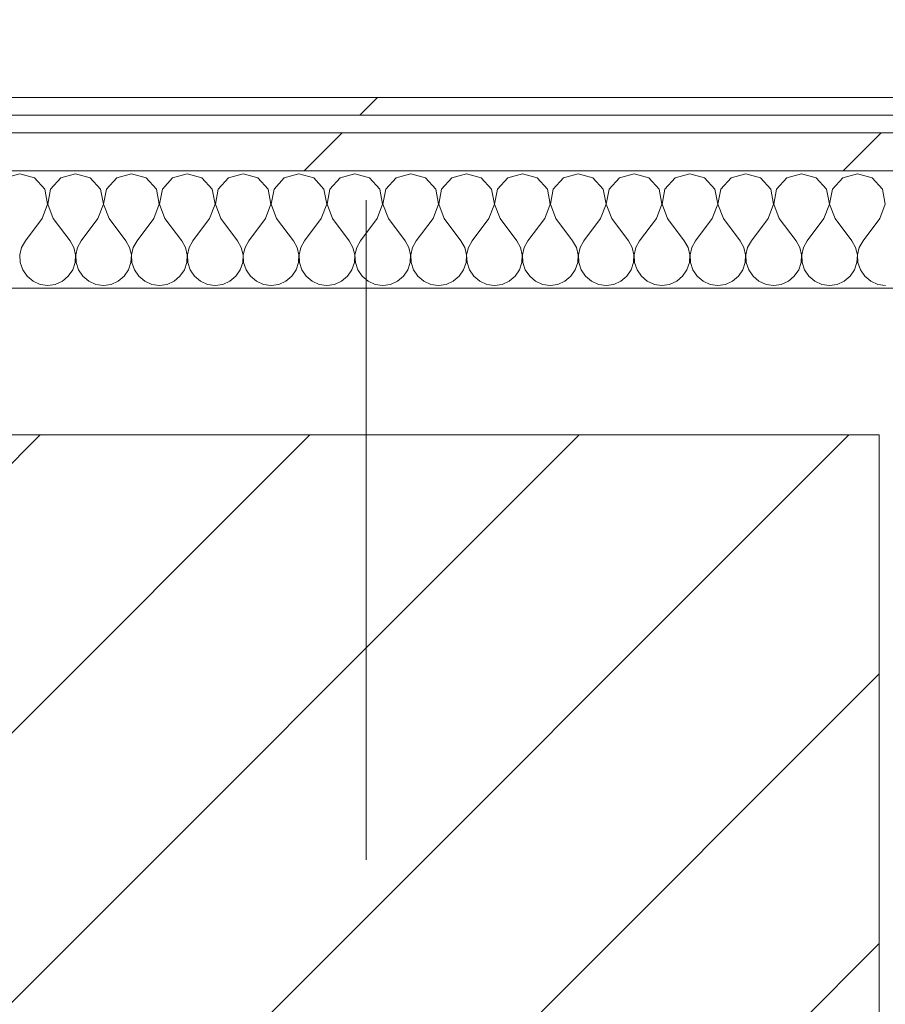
# Model space of a CAD drawing. Header units: millimetres. Extents: x -30280 to 19093, y -17460 to 4378.
# Tile 236 of 256: x 486 to 781, y -16983 to -16647. Entities that reach past the tile are written whole.
import ezdxf

# ---------------------------------------------------------------- set-up
doc = ezdxf.new("R2010")
doc.units = ezdxf.units.MM
doc.header["$MEASUREMENT"] = 0
doc.linetypes.add('Wipeout_Contour', pattern=[1000, 0, -1000])
for name, color, linetype in [('10_ESTR_Pilars', 7, 'Continuous'), ('Nuevo_06_COT_Generals', 7, 'Continuous'), ('Nuevo_08_E_Envans secs', 7, 'Continuous')]:
    doc.layers.add(name, color=color, linetype=linetype)
for name, color, linetype, lineweight in [('10_ESTR_Pilars_Pluma_Nº__20', 1, 'Continuous', 5), ('10_ESTR_Pilars_Pluma_Nº__28', 7, 'Continuous', 20), ('10_ESTR_Pilars_Pluma_Nº__42', 8, 'Continuous', 25), ('Nuevo_06_COT_Generals_Pluma_Nº__1', 7, 'Continuous', 5), ('Nuevo_08_E_Envans secs_Pluma_Nº__1', 7, 'Continuous', 5)]:
    doc.layers.add(name, color=color, linetype=linetype, lineweight=lineweight)
for name, color, linetype, lineweight, true_color in [('Nuevo_08_E_Envans secs_Pluma_Nº__102', 7, 'Continuous', 5, 0xcccccc), ('Nuevo_08_E_Envans secs_Pluma_Nº__171', 171, 'Continuous', 13, 0xaaaaff), ('Nuevo_08_E_Envans secs_Pluma_Nº__177', 7, 'Continuous', 15, 0xf7e046)]:
    doc.layers.add(name, color=color, linetype=linetype, lineweight=lineweight, true_color=true_color)
doc.styles.add('Estilo_Generado_1', font='txt')
doc.dimstyles.new('Estilo_Generado__2', dxfattribs={"dimtxt": 100, "dimasz": 38, "dimexe": 0.18, "dimexo": 300, "dimgap": 0, "dimtad": 1, "dimlfac": 0.001, "dimzin": 0, "dimdsep": 46, "dimtxsty": 'Estilo_Generado_1', "dimblk": 'ARROWHEAD_2', "dimblk1": 'ARROWHEAD_2', "dimblk2": 'ARROWHEAD_2', "dimcen": 0.09, "dimclrd": 7, "dimclre": 7, "dimclrt": 7, "dimadec": 0, "dimazin": 0, "dimtfac": 1, "dimtdec": 4, "dimtmove": 0, "dimatfit": 3, "dimfxl": 0, "dimtolj": 1, "dimtzin": 0, "dimarcsym": 0})
pattern_1 = [(45, (0, 0), (-183.8478, 183.8478), [195, -65]), (45, (7e-14, 183.85), (-183.8478, 183.8478), [195, -65])]

# ---------------------------------------------------------------- blocks, each defined once
blk = doc.blocks.new('*X421')
at = {"layer": 'Nuevo_08_E_Envans secs_Pluma_Nº__102', "color": 254, "linetype": 'Continuous', "lineweight": 5, "true_color": 0xcccccc}
for p, q in [((485.71, -16699.93), (480.71, -16701.35)), ((490.72, -16701.35), (485.71, -16699.93)), ((494.23, -16705.19), (490.72, -16701.35)), ((499.75, -16701.35), (496.24, -16705.19)), ((504.76, -16699.93), (499.75, -16701.35)), ((509.77, -16701.35), (504.76, -16699.93)), ((513.28, -16705.19), (509.77, -16701.35)), ((518.8, -16701.35), (515.29, -16705.19)), ((523.81, -16699.93), (518.8, -16701.35)), ((528.82, -16701.35), (523.81, -16699.93)), ((532.33, -16705.19), (528.82, -16701.35)), ((537.85, -16701.35), (534.34, -16705.19)), ((542.86, -16699.93), (537.85, -16701.35)), ((547.86, -16701.35), (542.86, -16699.93)), ((551.38, -16705.19), (547.86, -16701.35)), ((556.9, -16701.35), (553.39, -16705.19)), ((561.9, -16699.93), (556.9, -16701.35)), ((566.91, -16701.35), (561.9, -16699.93)), ((570.42, -16705.19), (566.91, -16701.35)), ((575.95, -16701.35), (572.43, -16705.19)), ((580.95, -16699.93), (575.95, -16701.35)), ((585.96, -16701.35), (580.95, -16699.93)), ((589.47, -16705.19), (585.96, -16701.35)), ((594.99, -16701.35), (591.48, -16705.19)), ((600, -16699.93), (594.99, -16701.35)), ((605.01, -16701.35), (600, -16699.93)), ((608.52, -16705.19), (605.01, -16701.35)), ((614.04, -16701.35), (610.53, -16705.19)), ((619.05, -16699.93), (614.04, -16701.35)), ((624.05, -16701.35), (619.05, -16699.93)), ((627.57, -16705.19), (624.05, -16701.35)), ((633.09, -16701.35), (629.58, -16705.19)), ((638.1, -16699.93), (633.09, -16701.35)), ((643.1, -16701.35), (638.1, -16699.93)), ((646.61, -16705.19), (643.1, -16701.35)), ((652.14, -16701.35), (648.62, -16705.19)), ((657.14, -16699.93), (652.14, -16701.35)), ((662.15, -16701.35), (657.14, -16699.93)), ((665.66, -16705.19), (662.15, -16701.35)), ((671.18, -16701.35), (667.67, -16705.19)), ((676.19, -16699.93), (671.18, -16701.35)), ((681.2, -16701.35), (676.19, -16699.93)), ((684.71, -16705.19), (681.2, -16701.35)), ((690.23, -16701.35), (686.72, -16705.19)), ((695.24, -16699.93), (690.23, -16701.35)), ((700.25, -16701.35), (695.24, -16699.93)), ((703.76, -16705.19), (700.25, -16701.35)), ((709.28, -16701.35), (705.77, -16705.19)), ((714.29, -16699.93), (709.28, -16701.35)), ((719.29, -16701.35), (714.29, -16699.93)), ((722.8, -16705.19), (719.29, -16701.35)), ((728.33, -16701.35), (724.81, -16705.19)), ((733.33, -16699.93), (728.33, -16701.35)), ((738.34, -16701.35), (733.33, -16699.93)), ((741.85, -16705.19), (738.34, -16701.35)), ((747.37, -16701.35), (743.86, -16705.19)), ((752.38, -16699.93), (747.37, -16701.35)), ((757.39, -16701.35), (752.38, -16699.93)), ((760.9, -16705.19), (757.39, -16701.35)), ((766.42, -16701.35), (762.91, -16705.19)), ((771.43, -16699.93), (766.42, -16701.35)), ((776.44, -16701.35), (771.43, -16699.93)), ((779.95, -16705.19), (776.44, -16701.35)), ((495.2, -16710.31), (494.23, -16705.19)), ((496.24, -16705.19), (495.28, -16710.31)), ((514.25, -16710.31), (513.28, -16705.19)), ((515.29, -16705.19), (514.32, -16710.31)), ((533.29, -16710.31), (532.33, -16705.19)), ((534.34, -16705.19), (533.37, -16710.31)), ((552.34, -16710.31), (551.38, -16705.19)), ((553.39, -16705.19), (552.42, -16710.31)), ((571.39, -16710.31), (570.42, -16705.19)), ((572.43, -16705.19), (571.47, -16710.31)), ((590.44, -16710.31), (589.47, -16705.19)), ((591.48, -16705.19), (590.51, -16710.31)), ((609.49, -16710.31), (608.52, -16705.19)), ((610.53, -16705.19), (609.56, -16710.31)), ((628.53, -16710.31), (627.57, -16705.19)), ((629.58, -16705.19), (628.61, -16710.31)), ((647.58, -16710.31), (646.61, -16705.19)), ((648.62, -16705.19), (647.66, -16710.31)), ((666.63, -16710.31), (665.66, -16705.19)), ((667.67, -16705.19), (666.71, -16710.31)), ((685.68, -16710.31), (684.71, -16705.19)), ((686.72, -16705.19), (685.75, -16710.31)), ((704.72, -16710.31), (703.76, -16705.19)), ((705.77, -16705.19), (704.8, -16710.31)), ((723.77, -16710.31), (722.8, -16705.19)), ((724.81, -16705.19), (723.85, -16710.31)), ((742.82, -16710.31), (741.85, -16705.19)), ((743.86, -16705.19), (742.9, -16710.31)), ((761.87, -16710.31), (760.9, -16705.19)), ((762.91, -16705.19), (761.94, -16710.31)), ((780.91, -16710.31), (779.95, -16705.19)), ((493.33, -16715.17), (495.2, -16710.31)), ((495.28, -16710.31), (497.14, -16715.17)), ((512.38, -16715.17), (514.25, -16710.31)), ((514.32, -16710.31), (516.19, -16715.17)), ((531.43, -16715.17), (533.29, -16710.31)), ((533.37, -16710.31), (535.24, -16715.17)), ((550.48, -16715.17), (552.34, -16710.31)), ((552.42, -16710.31), (554.29, -16715.17)), ((569.52, -16715.17), (571.39, -16710.31)), ((571.47, -16710.31), (573.33, -16715.17)), ((588.57, -16715.17), (590.44, -16710.31)), ((590.51, -16710.31), (592.38, -16715.17)), ((607.62, -16715.17), (609.49, -16710.31)), ((609.56, -16710.31), (611.43, -16715.17)), ((626.67, -16715.17), (628.53, -16710.31)), ((628.61, -16710.31), (630.48, -16715.17)), ((645.71, -16715.17), (647.58, -16710.31)), ((647.66, -16710.31), (649.52, -16715.17)), ((664.76, -16715.17), (666.63, -16710.31)), ((666.71, -16710.31), (668.57, -16715.17)), ((683.81, -16715.17), (685.68, -16710.31)), ((685.75, -16710.31), (687.62, -16715.17)), ((702.86, -16715.17), (704.72, -16710.31)), ((704.8, -16710.31), (706.67, -16715.17)), ((721.9, -16715.17), (723.77, -16710.31)), ((723.85, -16710.31), (725.71, -16715.17)), ((740.95, -16715.17), (742.82, -16710.31)), ((742.9, -16710.31), (744.76, -16715.17)), ((760, -16715.17), (761.87, -16710.31)), ((761.94, -16710.31), (763.81, -16715.17)), ((779.05, -16715.17), (780.91, -16710.31)), ((493.33, -16715.17), (487.62, -16722.79)), ((497.14, -16715.17), (502.86, -16722.79)), ((512.38, -16715.17), (506.67, -16722.79)), ((516.19, -16715.17), (521.9, -16722.79)), ((531.43, -16715.17), (525.71, -16722.79)), ((535.24, -16715.17), (540.95, -16722.79)), ((550.48, -16715.17), (544.76, -16722.79)), ((554.29, -16715.17), (560, -16722.79)), ((569.52, -16715.17), (563.81, -16722.79)), ((573.33, -16715.17), (579.05, -16722.79)), ((588.57, -16715.17), (582.86, -16722.79)), ((592.38, -16715.17), (598.1, -16722.79)), ((607.62, -16715.17), (601.9, -16722.79)), ((611.43, -16715.17), (617.14, -16722.79)), ((626.67, -16715.17), (620.95, -16722.79)), ((630.48, -16715.17), (636.19, -16722.79)), ((645.71, -16715.17), (640, -16722.79)), ((649.52, -16715.17), (655.24, -16722.79)), ((664.76, -16715.17), (659.05, -16722.79)), ((668.57, -16715.17), (674.29, -16722.79)), ((683.81, -16715.17), (678.1, -16722.79)), ((687.62, -16715.17), (693.33, -16722.79)), ((702.86, -16715.17), (697.14, -16722.79)), ((706.67, -16715.17), (712.38, -16722.79)), ((721.9, -16715.17), (716.19, -16722.79)), ((725.71, -16715.17), (731.43, -16722.79)), ((740.95, -16715.17), (735.24, -16722.79)), ((744.76, -16715.17), (750.48, -16722.79)), ((760, -16715.17), (754.29, -16722.79)), ((763.81, -16715.17), (769.52, -16722.79)), ((779.05, -16715.17), (773.33, -16722.79)), ((486.35, -16725.08), (485.75, -16727.64)), ((487.62, -16722.79), (486.35, -16725.08)), ((504.13, -16725.08), (502.86, -16722.79)), ((504.72, -16727.64), (504.13, -16725.08)), ((505.4, -16725.08), (504.8, -16727.64)), ((506.67, -16722.79), (505.4, -16725.08)), ((523.18, -16725.08), (521.9, -16722.79)), ((523.77, -16727.64), (523.18, -16725.08)), ((524.44, -16725.08), (523.85, -16727.64)), ((525.71, -16722.79), (524.44, -16725.08)), ((542.22, -16725.08), (540.95, -16722.79)), ((542.82, -16727.64), (542.22, -16725.08)), ((543.49, -16725.08), (542.9, -16727.64)), ((544.76, -16722.79), (543.49, -16725.08)), ((561.27, -16725.08), (560, -16722.79)), ((561.87, -16727.64), (561.27, -16725.08)), ((562.54, -16725.08), (561.94, -16727.64)), ((563.81, -16722.79), (562.54, -16725.08)), ((580.32, -16725.08), (579.05, -16722.79)), ((580.91, -16727.64), (580.32, -16725.08)), ((581.59, -16725.08), (580.99, -16727.64)), ((582.86, -16722.79), (581.59, -16725.08)), ((599.37, -16725.08), (598.1, -16722.79)), ((599.96, -16727.64), (599.37, -16725.08)), ((600.63, -16725.08), (600.04, -16727.64)), ((601.9, -16722.79), (600.63, -16725.08)), ((618.41, -16725.08), (617.14, -16722.79)), ((619.01, -16727.64), (618.41, -16725.08)), ((619.68, -16725.08), (619.09, -16727.64)), ((620.95, -16722.79), (619.68, -16725.08)), ((637.46, -16725.08), (636.19, -16722.79)), ((638.06, -16727.64), (637.46, -16725.08)), ((638.73, -16725.08), (638.13, -16727.64)), ((640, -16722.79), (638.73, -16725.08)), ((656.51, -16725.08), (655.24, -16722.79)), ((657.1, -16727.64), (656.51, -16725.08)), ((657.78, -16725.08), (657.18, -16727.64)), ((659.05, -16722.79), (657.78, -16725.08)), ((675.56, -16725.08), (674.29, -16722.79)), ((676.15, -16727.64), (675.56, -16725.08)), ((676.82, -16725.08), (676.23, -16727.64)), ((678.1, -16722.79), (676.82, -16725.08)), ((694.6, -16725.08), (693.33, -16722.79)), ((695.2, -16727.64), (694.6, -16725.08)), ((695.87, -16725.08), (695.28, -16727.64)), ((697.14, -16722.79), (695.87, -16725.08)), ((713.65, -16725.08), (712.38, -16722.79)), ((714.25, -16727.64), (713.65, -16725.08)), ((714.92, -16725.08), (714.32, -16727.64)), ((716.19, -16722.79), (714.92, -16725.08)), ((732.7, -16725.08), (731.43, -16722.79)), ((733.29, -16727.64), (732.7, -16725.08)), ((733.97, -16725.08), (733.37, -16727.64)), ((735.24, -16722.79), (733.97, -16725.08)), ((751.75, -16725.08), (750.48, -16722.79)), ((752.34, -16727.64), (751.75, -16725.08)), ((753.01, -16725.08), (752.42, -16727.64)), ((754.29, -16722.79), (753.01, -16725.08)), ((770.8, -16725.08), (769.52, -16722.79)), ((771.39, -16727.64), (770.8, -16725.08)), ((772.06, -16725.08), (771.47, -16727.64)), ((773.33, -16722.79), (772.06, -16725.08)), ((485.75, -16727.64), (485.88, -16730.27)), ((504.6, -16730.27), (504.72, -16727.64)), ((504.8, -16727.64), (504.93, -16730.27)), ((523.64, -16730.27), (523.77, -16727.64)), ((523.85, -16727.64), (523.98, -16730.27)), ((542.69, -16730.27), (542.82, -16727.64)), ((542.9, -16727.64), (543.02, -16730.27)), ((561.74, -16730.27), (561.87, -16727.64)), ((561.94, -16727.64), (562.07, -16730.27)), ((580.79, -16730.27), (580.91, -16727.64)), ((580.99, -16727.64), (581.12, -16730.27)), ((599.83, -16730.27), (599.96, -16727.64)), ((600.04, -16727.64), (600.17, -16730.27)), ((618.88, -16730.27), (619.01, -16727.64)), ((619.09, -16727.64), (619.21, -16730.27)), ((637.93, -16730.27), (638.06, -16727.64)), ((638.13, -16727.64), (638.26, -16730.27)), ((656.98, -16730.27), (657.1, -16727.64)), ((657.18, -16727.64), (657.31, -16730.27)), ((676.02, -16730.27), (676.15, -16727.64)), ((676.23, -16727.64), (676.36, -16730.27)), ((695.07, -16730.27), (695.2, -16727.64)), ((695.28, -16727.64), (695.4, -16730.27)), ((714.12, -16730.27), (714.25, -16727.64)), ((714.32, -16727.64), (714.45, -16730.27)), ((733.17, -16730.27), (733.29, -16727.64)), ((733.37, -16727.64), (733.5, -16730.27)), ((752.22, -16730.27), (752.34, -16727.64)), ((752.42, -16727.64), (752.55, -16730.27)), ((771.26, -16730.27), (771.39, -16727.64)), ((771.47, -16727.64), (771.59, -16730.27)), ((485.88, -16730.27), (486.72, -16732.76)), ((503.76, -16732.76), (504.6, -16730.27)), ((504.93, -16730.27), (505.77, -16732.76)), ((522.8, -16732.76), (523.64, -16730.27)), ((523.98, -16730.27), (524.81, -16732.76)), ((541.85, -16732.76), (542.69, -16730.27)), ((543.02, -16730.27), (543.86, -16732.76)), ((560.9, -16732.76), (561.74, -16730.27)), ((562.07, -16730.27), (562.91, -16732.76)), ((579.95, -16732.76), (580.79, -16730.27)), ((581.12, -16730.27), (581.96, -16732.76)), ((598.99, -16732.76), (599.83, -16730.27)), ((600.17, -16730.27), (601.01, -16732.76)), ((618.04, -16732.76), (618.88, -16730.27)), ((619.21, -16730.27), (620.05, -16732.76)), ((637.09, -16732.76), (637.93, -16730.27)), ((638.26, -16730.27), (639.1, -16732.76)), ((656.14, -16732.76), (656.98, -16730.27)), ((657.31, -16730.27), (658.15, -16732.76)), ((675.19, -16732.76), (676.02, -16730.27)), ((676.36, -16730.27), (677.2, -16732.76)), ((694.23, -16732.76), (695.07, -16730.27)), ((695.4, -16730.27), (696.24, -16732.76)), ((713.28, -16732.76), (714.12, -16730.27)), ((714.45, -16730.27), (715.29, -16732.76)), ((732.33, -16732.76), (733.17, -16730.27)), ((733.5, -16730.27), (734.34, -16732.76)), ((751.38, -16732.76), (752.22, -16730.27)), ((752.55, -16730.27), (753.39, -16732.76)), ((770.42, -16732.76), (771.26, -16730.27)), ((771.59, -16730.27), (772.43, -16732.76)), ((486.72, -16732.76), (488.21, -16734.92)), ((488.21, -16734.92), (490.23, -16736.6)), ((500.25, -16736.6), (502.27, -16734.92)), ((502.27, -16734.92), (503.76, -16732.76)), ((505.77, -16732.76), (507.26, -16734.92)), ((507.26, -16734.92), (509.28, -16736.6)), ((519.29, -16736.6), (521.32, -16734.92)), ((521.32, -16734.92), (522.8, -16732.76)), ((524.81, -16732.76), (526.3, -16734.92)), ((526.3, -16734.92), (528.33, -16736.6)), ((538.34, -16736.6), (540.36, -16734.92)), ((540.36, -16734.92), (541.85, -16732.76)), ((543.86, -16732.76), (545.35, -16734.92)), ((545.35, -16734.92), (547.37, -16736.6)), ((557.39, -16736.6), (559.41, -16734.92)), ((559.41, -16734.92), (560.9, -16732.76)), ((562.91, -16732.76), (564.4, -16734.92)), ((564.4, -16734.92), (566.42, -16736.6)), ((576.44, -16736.6), (578.46, -16734.92)), ((578.46, -16734.92), (579.95, -16732.76)), ((581.96, -16732.76), (583.45, -16734.92)), ((583.45, -16734.92), (585.47, -16736.6)), ((595.48, -16736.6), (597.51, -16734.92)), ((597.51, -16734.92), (598.99, -16732.76)), ((601.01, -16732.76), (602.49, -16734.92)), ((602.49, -16734.92), (604.52, -16736.6)), ((614.53, -16736.6), (616.55, -16734.92)), ((616.55, -16734.92), (618.04, -16732.76)), ((620.05, -16732.76), (621.54, -16734.92)), ((621.54, -16734.92), (623.56, -16736.6)), ((633.58, -16736.6), (635.6, -16734.92)), ((635.6, -16734.92), (637.09, -16732.76)), ((639.1, -16732.76), (640.59, -16734.92)), ((640.59, -16734.92), (642.61, -16736.6)), ((652.63, -16736.6), (654.65, -16734.92)), ((654.65, -16734.92), (656.14, -16732.76)), ((658.15, -16732.76), (659.64, -16734.92)), ((659.64, -16734.92), (661.66, -16736.6)), ((671.67, -16736.6), (673.7, -16734.92)), ((673.7, -16734.92), (675.19, -16732.76)), ((677.2, -16732.76), (678.68, -16734.92)), ((678.68, -16734.92), (680.71, -16736.6)), ((690.72, -16736.6), (692.74, -16734.92)), ((692.74, -16734.92), (694.23, -16732.76)), ((696.24, -16732.76), (697.73, -16734.92)), ((697.73, -16734.92), (699.75, -16736.6)), ((709.77, -16736.6), (711.79, -16734.92)), ((711.79, -16734.92), (713.28, -16732.76)), ((715.29, -16732.76), (716.78, -16734.92)), ((716.78, -16734.92), (718.8, -16736.6)), ((728.82, -16736.6), (730.84, -16734.92)), ((730.84, -16734.92), (732.33, -16732.76)), ((734.34, -16732.76), (735.83, -16734.92)), ((735.83, -16734.92), (737.85, -16736.6)), ((747.86, -16736.6), (749.89, -16734.92)), ((749.89, -16734.92), (751.38, -16732.76)), ((753.39, -16732.76), (754.87, -16734.92)), ((754.87, -16734.92), (756.9, -16736.6)), ((766.91, -16736.6), (768.94, -16734.92)), ((768.94, -16734.92), (770.42, -16732.76)), ((772.43, -16732.76), (773.92, -16734.92)), ((773.92, -16734.92), (775.95, -16736.6)), ((490.23, -16736.6), (492.64, -16737.66)), ((492.64, -16737.66), (495.24, -16738.02)), ((495.24, -16738.02), (497.84, -16737.66)), ((497.84, -16737.66), (500.25, -16736.6)), ((509.28, -16736.6), (511.68, -16737.66)), ((511.68, -16737.66), (514.29, -16738.02)), ((514.29, -16738.02), (516.89, -16737.66)), ((516.89, -16737.66), (519.29, -16736.6)), ((528.33, -16736.6), (530.73, -16737.66)), ((530.73, -16737.66), (533.33, -16738.02)), ((533.33, -16738.02), (535.94, -16737.66)), ((535.94, -16737.66), (538.34, -16736.6)), ((547.37, -16736.6), (549.78, -16737.66)), ((549.78, -16737.66), (552.38, -16738.02)), ((552.38, -16738.02), (554.98, -16737.66)), ((554.98, -16737.66), (557.39, -16736.6)), ((566.42, -16736.6), (568.83, -16737.66)), ((568.83, -16737.66), (571.43, -16738.02)), ((571.43, -16738.02), (574.03, -16737.66)), ((574.03, -16737.66), (576.44, -16736.6)), ((585.47, -16736.6), (587.87, -16737.66)), ((587.87, -16737.66), (590.48, -16738.02)), ((590.48, -16738.02), (593.08, -16737.66)), ((593.08, -16737.66), (595.48, -16736.6)), ((604.52, -16736.6), (606.92, -16737.66)), ((606.92, -16737.66), (609.52, -16738.02)), ((609.52, -16738.02), (612.13, -16737.66)), ((612.13, -16737.66), (614.53, -16736.6)), ((623.56, -16736.6), (625.97, -16737.66)), ((625.97, -16737.66), (628.57, -16738.02)), ((628.57, -16738.02), (631.17, -16737.66)), ((631.17, -16737.66), (633.58, -16736.6)), ((642.61, -16736.6), (645.02, -16737.66)), ((645.02, -16737.66), (647.62, -16738.02)), ((647.62, -16738.02), (650.22, -16737.66)), ((650.22, -16737.66), (652.63, -16736.6)), ((661.66, -16736.6), (664.06, -16737.66)), ((664.06, -16737.66), (666.67, -16738.02)), ((666.67, -16738.02), (669.27, -16737.66)), ((669.27, -16737.66), (671.67, -16736.6)), ((680.71, -16736.6), (683.11, -16737.66)), ((683.11, -16737.66), (685.71, -16738.02)), ((685.71, -16738.02), (688.32, -16737.66)), ((688.32, -16737.66), (690.72, -16736.6)), ((699.75, -16736.6), (702.16, -16737.66)), ((702.16, -16737.66), (704.76, -16738.02)), ((704.76, -16738.02), (707.36, -16737.66)), ((707.36, -16737.66), (709.77, -16736.6)), ((718.8, -16736.6), (721.21, -16737.66)), ((721.21, -16737.66), (723.81, -16738.02)), ((723.81, -16738.02), (726.41, -16737.66)), ((726.41, -16737.66), (728.82, -16736.6)), ((737.85, -16736.6), (740.25, -16737.66)), ((740.25, -16737.66), (742.86, -16738.02)), ((742.86, -16738.02), (745.46, -16737.66)), ((745.46, -16737.66), (747.86, -16736.6)), ((756.9, -16736.6), (759.3, -16737.66)), ((759.3, -16737.66), (761.9, -16738.02)), ((761.9, -16738.02), (764.51, -16737.66)), ((764.51, -16737.66), (766.91, -16736.6)), ((775.95, -16736.6), (778.35, -16737.66)), ((778.35, -16737.66), (780.95, -16738.02))]:
    blk.add_line(p, q, dxfattribs=at)
blk = doc.blocks.new('Muro_114_1', base_point=(1063.89, -16738.98))
at = {"layer": 'Nuevo_08_E_Envans secs_Pluma_Nº__1', "color": 7, "linetype": 'Continuous', "lineweight": 5, "flags": 128}
blk.add_lwpolyline([(428.89, -16738.98), (1063.89, -16738.98)], dxfattribs=at)
at = {"color": 254, "linetype": 'Wipeout_Contour', "lineweight": 0, "ltscale": 66791.628563}
blk.add_wipeout([(369.89, -16679.98), (1122.89, -16679.98), (1122.89, -16673.98), (369.89, -16673.98)], dxfattribs=at).dxf.layer = 'Nuevo_08_E_Envans secs'
at = {"color": 254, "linetype": 'Wipeout_Contour', "lineweight": 0, "ltscale": 66851.885368}
blk.add_wipeout([(388.89, -16698.98), (1103.89, -16698.98), (1103.89, -16685.98), (388.89, -16685.98)], dxfattribs=at).dxf.layer = 'Nuevo_08_E_Envans secs'
at = {"layer": 'Nuevo_08_E_Envans secs_Pluma_Nº__171', "linetype": 'Continuous', "lineweight": 13, "true_color": 0xaaaaff}
h = blk.add_hatch(dxfattribs=at)
h.set_pattern_fill('Panellat_HPL_0001', color=161, style=0, pattern_type=2)
h.set_pattern_definition(pattern_1)
h.paths.add_polyline_path([(369.89, -16679.98), (1122.89, -16679.98), (1122.89, -16673.98), (369.89, -16673.98)])
at = {"layer": 'Nuevo_08_E_Envans secs_Pluma_Nº__177', "linetype": 'Continuous', "lineweight": 15, "true_color": 0xf7e046}
h = blk.add_hatch(dxfattribs=at)
h.set_pattern_fill('Panellat_HPL_0001', color=53, style=0, pattern_type=2)
h.set_pattern_definition(pattern_1)
h.paths.add_polyline_path([(388.89, -16698.98), (1103.89, -16698.98), (1103.89, -16685.98), (388.89, -16685.98)])
at = {"layer": 'Nuevo_08_E_Envans secs_Pluma_Nº__1', "color": 7, "linetype": 'Continuous', "lineweight": 5}
for p, q in [((1116.89, -16679.98), (375.89, -16679.98)), ((1103.89, -16685.98), (388.89, -16685.98)), ((1063.89, -16698.98), (428.89, -16698.98))]:
    blk.add_line(p, q, dxfattribs=at)
at = {"layer": 'Nuevo_08_E_Envans secs_Pluma_Nº__1', "color": 7, "linetype": 'Continuous', "lineweight": 5, "flags": 128}
blk.add_lwpolyline([(1128.89, -16673.98), (369.89, -16673.98)], dxfattribs=at)
at = {"layer": 'Nuevo_08_E_Envans secs', "color": 7, "lineweight": 20}
blk.add_blockref('*X421', (0, 0), dxfattribs=at)
blk = doc.blocks.new('Pilar_26_1', base_point=(603.89, -17013.98))
at = {"color": 254, "linetype": 'Wipeout_Contour', "lineweight": 0, "ltscale": 68102.360843}
blk.add_wipeout([(428.89, -17238.98), (778.89, -17238.98), (778.89, -16788.98), (428.89, -16788.98)], dxfattribs=at).dxf.layer = '10_ESTR_Pilars'
at = {"layer": '10_ESTR_Pilars_Pluma_Nº__42', "linetype": 'Continuous', "lineweight": 25}
h = blk.add_hatch(dxfattribs=at)
h.set_pattern_fill('00_GCT_trama_45º_e1_400__05', color=8, style=0, pattern_type=2)
h.set_pattern_definition([(45, (0, 0), (-45.96194, 45.96194), [])])
h.paths.add_polyline_path([(428.89, -17238.98), (778.89, -17238.98), (778.89, -16788.98), (428.89, -16788.98)])
at = {"layer": '10_ESTR_Pilars_Pluma_Nº__20', "color": 1, "linetype": 'Continuous', "lineweight": 5}
blk.add_line((603.89, -16933.98), (603.89, -16708.98), dxfattribs=at)
at = {"layer": '10_ESTR_Pilars_Pluma_Nº__28', "color": 7, "linetype": 'Continuous', "lineweight": 20, "flags": 128}
blk.add_lwpolyline([(428.89, -17238.98), (778.89, -17238.98), (778.89, -16788.98), (428.89, -16788.98)], close=True, dxfattribs=at)
blk = doc.blocks.new('*D676')
at = {"layer": 'Nuevo_06_COT_Generals_Pluma_Nº__1', "color": 7, "linetype": 'Continuous', "lineweight": 5}
for p, q in [((1129.12, -16367.9), (1129.06, -16442.9)), ((1114.64, -16430.39), (1143.54, -16380.42)), ((2607.71, -16431.5), (2636.62, -16381.52)), ((1129.09, -16405.4), (364.14, -16404.84)), ((2622.17, -16406.51), (1129.09, -16405.4))]:
    blk.add_line(p, q, dxfattribs=at)
at = {"layer": 'Nuevo_06_COT_Generals_Pluma_Nº__1', "color": 7, "lineweight": 5, "insert": (1738.26, -16385.85), "char_height": 100, "attachment_point": 7, "rotation": 359.9577, "style": 'Estilo_Generado_1'}
blk.add_mtext('\\A1;{\\pql;\\fGotham Book|b0|i0|c0|p0;\\W1.000000;1,49}', dxfattribs=at)
blk = doc.blocks.new('ARROWHEAD_2')
at = {"color": 0, "linetype": 'Continuous', "lineweight": 0}
for p, q in [((-0.3781, -0.655), (0.3781, 0.655)), ((0, 0), (-1, 0))]:
    blk.add_line(p, q, dxfattribs=at)
blk = doc.blocks.new('*D677')
at = {"layer": 'Nuevo_06_COT_Generals_Pluma_Nº__1', "color": 7, "linetype": 'Continuous', "lineweight": 5}
for p, q in [((364.17, -16367.34), (364.11, -16442.34)), ((349.69, -16429.83), (378.59, -16379.85)), ((1114.64, -16430.39), (1143.54, -16380.42)), ((364.14, -16404.84), (-1554.91, -16403.42)), ((1129.09, -16405.4), (364.14, -16404.84))]:
    blk.add_line(p, q, dxfattribs=at)
at = {"layer": 'Nuevo_06_COT_Generals_Pluma_Nº__1', "color": 7, "lineweight": 5, "insert": (609.24, -16385.02), "char_height": 100, "attachment_point": 7, "rotation": 359.9577, "style": 'Estilo_Generado_1'}
blk.add_mtext('\\A1;{\\pql;\\fGotham Book|b0|i0|c0|p0;\\W1.000000;0,76}', dxfattribs=at)

msp = doc.modelspace()

# ---------------------------------------------------------------- block references
at = {"layer": 'Nuevo_08_E_Envans secs', "color": 7, "lineweight": 20}
msp.add_blockref('Muro_114_1', (1063.891, -16738.976), dxfattribs=at)

# ---------------------------------------------------------------- next in the draw order: block references
at = {"layer": '10_ESTR_Pilars', "color": 7, "lineweight": 20}
msp.add_blockref('Pilar_26_1', (603.891, -17013.976), dxfattribs=at)

# ---------------------------------------------------------------- next in the draw order: dimensions: what is measured, and where the dimension line sits
at = {"layer": 'Nuevo_06_COT_Generals', "color": 7, "linetype": 'Continuous', "lineweight": 5}
dim = msp.add_linear_dim(base=(1129.089, -16405.405), p1=(2622.913, -15396.261), p2=(1128.891, -16673.976), angle=179.95766, dimstyle='Estilo_Generado__2', dxfattribs=at)
dim.commit()
dim.dimension.update_dxf_attribs({"geometry": '*D676', "text_midpoint": (1867.752, -16335.95), "dimtype": 160, "text_rotation": 359.95766})

# ---------------------------------------------------------------- next in the draw order: dimensions: what is measured, and where the dimension line sits
dim = msp.add_linear_dim(base=(364.138, -16404.839), p1=(1128.891, -16673.976), p2=(363.891, -16738.976), angle=179.95766, dimstyle='Estilo_Generado__2', dxfattribs=at)
dim.commit()
dim.dimension.update_dxf_attribs({"geometry": '*D677', "text_midpoint": (738.738, -16335.116), "dimtype": 160, "text_rotation": 359.95766})

doc.saveas('drawing.dxf')
